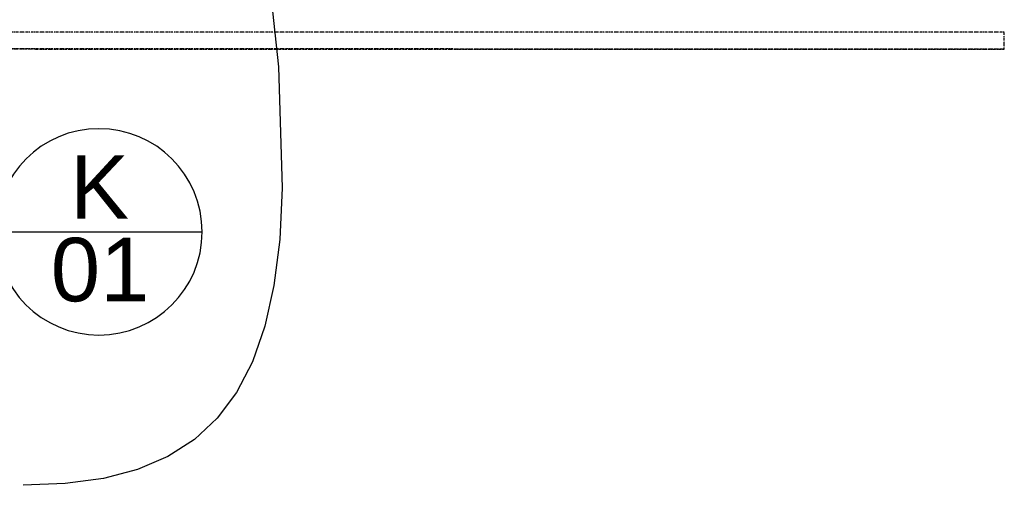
# Model space of a CAD drawing. Header units: millimetres. Extents: x -28017 to 3863, y -4271 to 20239.
# Tile 91 of 105: x -1712 to -162, y -561 to 172. Entities that reach past the tile are written whole.
import ezdxf

# ---------------------------------------------------------------- set-up
doc = ezdxf.new("R2010")
doc.units = ezdxf.units.MM
doc.header["$MEASUREMENT"] = 0
doc.linetypes.add('Čerchovaná M', pattern=[4.5, 2.5, -0.85, 0.3, -0.85])
for name, color, linetype in [('5._POHLED ZÁPADNÍ_2_Nové_Anotace - SP', 7, 'Continuous'), ('5._POHLED ZÁPADNÍ_2_Nové_Konstrukce - nosné', 7, 'Continuous'), ('5._POHLED ZÁPADNÍ_2_Nové_Otvory – Značky oken', 7, 'Continuous'), ('5._POHLED ZÁPADNÍ_2_Otvory – Značky oken', 7, 'Continuous')]:
    doc.layers.add(name, color=color, linetype=linetype)
doc.styles.add('GENEROVANÝ_STYL_1', font='txt')

msp = doc.modelspace()

# ---------------------------------------------------------------- linework, layer by layer
at = {"layer": '5._POHLED ZÁPADNÍ_2_Nové_Anotace - SP', "color": 1, "linetype": 'Continuous', "lineweight": 25, "flags": 128}
msp.add_lwpolyline([(-1329.4, 326.7), (-1304.9, 97.5), (-1298.8, -92.8), (-1302.9, -174.1), (-1312.1, -246.7), (-1326.3, -310.9), (-1345.8, -366.9), (-1370.7, -415.1), (-1401.1, -455.8), (-1437.2, -489.4), (-1479, -516.2), (-1526.7, -536.5), (-1580.5, -550.5), (-1640.5, -558.7), (-1706.7, -561.4)], dxfattribs=at)
at = {"layer": '5._POHLED ZÁPADNÍ_2_Nové_Konstrukce - nosné', "color": 1, "linetype": 'Čerchovaná M', "lineweight": 25}
msp.add_line((-161.7, 125.5), (-10060.1, 127), dxfattribs=at)
msp.add_line((-161.7, 125.5), (-10060.1, 127), dxfattribs=at)
at = {"layer": '5._POHLED ZÁPADNÍ_2_Nové_Konstrukce - nosné', "color": 1, "linetype": 'Čerchovaná M', "lineweight": 25, "flags": 128}
for points in [[(-161.7, 152.1), (-10060.1, 153.6)], [(-161.7, 125.5), (-161.7, 152.1)], [(-10060.1, 126.9), (-161.7, 125.4)]]:
    msp.add_lwpolyline(points, dxfattribs=at)
at = {"layer": '5._POHLED ZÁPADNÍ_2_Nové_Otvory – Značky oken', "color": 1, "linetype": 'Continuous', "lineweight": 25}
msp.add_line((-1750, -162.3), (-1425, -162.4), dxfattribs=at)
at = {"layer": '5._POHLED ZÁPADNÍ_2_Nové_Otvory – Značky oken', "color": 1, "linetype": 'Continuous', "lineweight": 25, "flags": 128}
msp.add_lwpolyline([(-1425, -162.4, 1), (-1750, -162.3, 1)], format="xyb", close=True, dxfattribs=at)

# ---------------------------------------------------------------- texts
at = {"layer": '5._POHLED ZÁPADNÍ_2_Otvory – Značky oken', "color": 1, "linetype": 'Continuous', "lineweight": 25, "char_height": 100, "attachment_point": 4, "rotation": 359.9912, "style": 'GENEROVANÝ_STYL_1'}
for s, insert in [('\\A1;{\\pql;\\pt0;\\fArial|b0|i0|c238|p38;K}', (-1633.2, -91.6)), ('\\A1;{\\pql;\\pt0;\\fArial|b0|i0|c238|p38;01}', (-1663.4, -222.4))]:
    msp.add_mtext(s, dxfattribs=dict(at, insert=insert))

doc.saveas('drawing.dxf')
